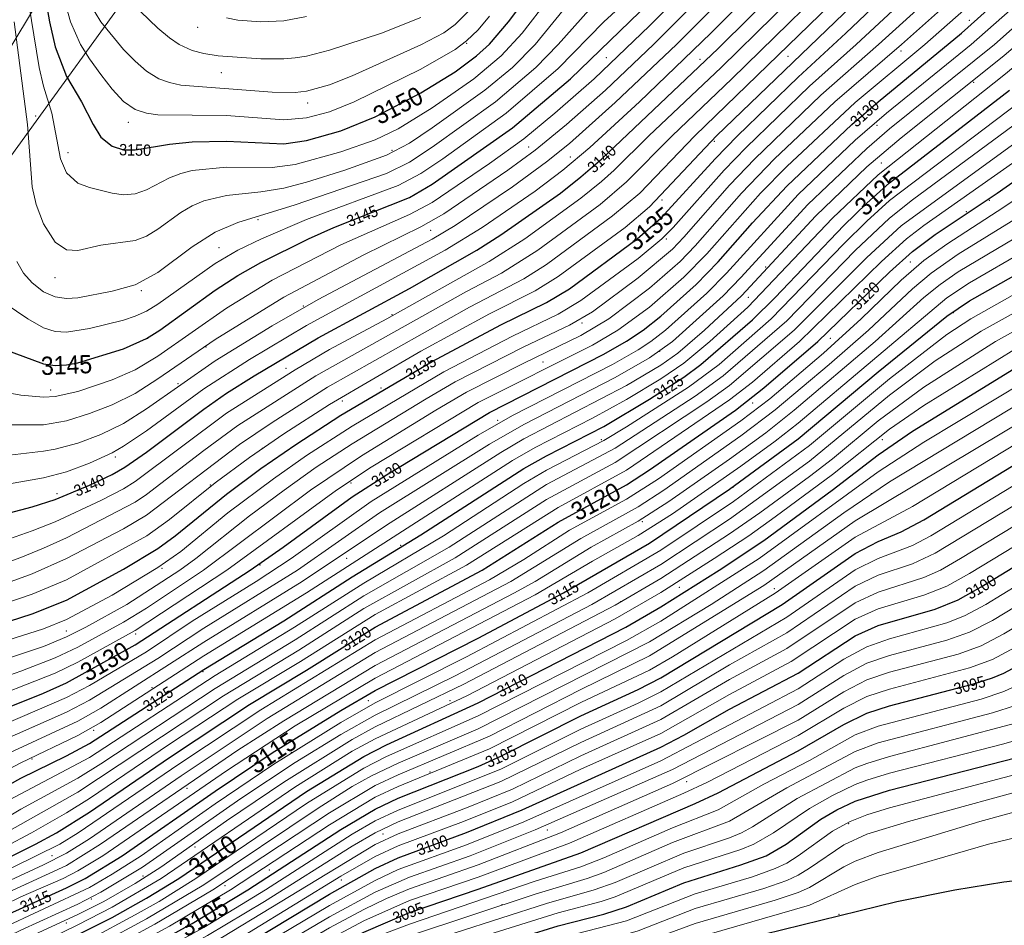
# Model space of a CAD drawing. Header units: metres. Extents: x 295850 to 310263, y 8095845 to 8104014.
# Tile 23 of 77: x 296282 to 296412, y 8096172 to 8096291. Entities that reach past the tile are written whole.
import ezdxf
from ezdxf.enums import TextEntityAlignment as Align

# ---------------------------------------------------------------- set-up
doc = ezdxf.new("R2010")
doc.units = ezdxf.units.M
for name, color, linetype, lineweight in [('C-TOPO-MAJR', 33, 'Continuous', 25), ('C-TOPO-MINR', 253, 'Continuous', 13), ('C-TOPO-PNTS', 8, 'Continuous', 9), ('C-TOPO-TEXT', 33, 'Continuous', 13), ('C-TOPO-TEXT-500', 33, 'Continuous', 13), ('RELIEVE_LIMITE', 6, 'Continuous', 18), ('VIA_BORDE', 8, 'Continuous', 18)]:
    doc.layers.add(name, color=color, linetype=linetype, lineweight=lineweight)
doc.styles.add('ARIAL', font='arial.ttf')

# ---------------------------------------------------------------- blocks, each defined once
blk = doc.blocks.new('PUNTOS_TOPOGRAFICOS')
at = {"layer": 'C-TOPO-PNTS'}
for p in [(296406.947, 8096291.089, 3130.376), (296305.679, 8096290.168, 3153.704), (296341.01, 8096288.066, 3151.154), (296397.973, 8096287.074, 3131.75), (296359.336, 8096286.177, 3144.501), (296371.617, 8096285.988, 3140.34), (296383.142, 8096286.366, 3136.53), (296308.797, 8096284.217, 3152.616), (296407.514, 8096282.965, 3126.892), (296320.133, 8096280.249, 3151.85), (296284.425, 8096278.549, 3148.474), (296296.611, 8096277.699, 3150.804), (296394.855, 8096277.297, 3128.722), (296373.506, 8096275.219, 3135.88), (296288.676, 8096273.731, 3149.51), (296331.185, 8096274.014, 3148.375), (296349.134, 8096274.463, 3143.41), (296354.613, 8096273.141, 3141.366), (296395.422, 8096272.385, 3126.452), (296366.61, 8096267.496, 3135.899), (296409.592, 8096267.473, 3119.864), (296389.943, 8096265.961, 3125.974), (296406.569, 8096265.961, 3120.028), (296313.615, 8096264.946, 3146.936), (296336.286, 8096263.529, 3142.586), (296367.177, 8096262.395, 3133.97), (296308.513, 8096261.262, 3146.538), (296380.213, 8096258.711, 3127.2), (296399.201, 8096259.349, 3119.384), (296286.975, 8096257.294, 3147.824), (296298.311, 8096255.594, 3147.04), (296377.946, 8096254.743, 3126.712), (296319.566, 8096253.61, 3142.17), (296331.185, 8096252.476, 3139.138), (296404.869, 8096252.736, 3114.812), (296356.124, 8096251.343, 3132.924), (296299.161, 8096249.359, 3145.208), (296388.715, 8096249.359, 3119.542), (296306.813, 8096248.225, 3143.006), (296366.327, 8096247.658, 3128.26), (296317.299, 8096245.391, 3139.38), (296351.023, 8096246.241, 3131.51), (296303.129, 8096243.407, 3142.13), (296329.768, 8096242.841, 3135.19), (296286.408, 8096242.557, 3144.454), (296324.667, 8096241.14, 3135.758), (296378.513, 8096240.857, 3119.636), (296345.072, 8096238.59, 3129.228), (296314.181, 8096234.906, 3136), (296358.675, 8096236.039, 3124.236), (296395.517, 8096236.039, 3110.57), (296294.91, 8096233.772, 3140.937), (296307.38, 8096230.088, 3136.076), (296325.801, 8096230.371, 3130.834), (296375.962, 8096229.804, 3114.994), (296287.259, 8096228.954, 3140.372), (296394.1, 8096228.954, 3107.872), (296364.059, 8096225.27, 3116.884), (296332.319, 8096222.153, 3125.247), (296313.898, 8096219.602, 3130.054), (296325.234, 8096220.452, 3126.758), (296301.026, 8096219.156, 3134.044), (296368.899, 8096216.635, 3110.572), (296381.347, 8096216.485, 3106.362), (296361.225, 8096214.784, 3112.09), (296288.485, 8096210.914, 3133.604), (296297.554, 8096210.536, 3130.942), (296317.179, 8096210.654, 3124.114), (296306.41, 8096205.583, 3124.906), (296299.71, 8096203.484, 3126.166), (296328.09, 8096201.757, 3114.44), (296338.819, 8096201.783, 3111.293), (296292.075, 8096197.878, 3125.928), (296317.99, 8096194.982, 3114.038), (296283.982, 8096194.132, 3125.88), (296336.167, 8096192.405, 3106.102), (296369.851, 8096191.156, 3096.658), (296304.285, 8096190.279, 3116.762), (296351.572, 8096184.78, 3097.584), (296391.106, 8096185.63, 3088.634), (296330.003, 8096184.275, 3102.394), (296305.348, 8096182.574, 3111.812), (296286.596, 8096181.441, 3118.718), (296315.125, 8096179.551, 3105.644), (296298.546, 8096178.749, 3112.396), (296320.54, 8096179.253, 3103.044), (296324.571, 8096178.229, 3100.578), (296309.268, 8096177.473, 3106.752), (296291.744, 8096175.72, 3113.018), (296345.621, 8096175.002, 3093.054), (296389.831, 8096173.727, 3084.848), (296288.485, 8096172.561, 3111.768)]:
    blk.add_point(p, dxfattribs=at)
blk = doc.blocks.new('CURVAS_NIVEL')
at = {"layer": 'C-TOPO-MAJR'}
for points, elevation in [([(296241.28, 8096106.42), (296255.49, 8096113.83), (296264.49, 8096118.87), (296274.99, 8096125.43), (296288.49, 8096134.52), (296294.49, 8096138.38), (296309.31, 8096146.92), (296319.99, 8096152.54), (296331.99, 8096157.99), (296334.99, 8096158.96), (296355.99, 8096164.65), (296364.99, 8096166.62), (296372.49, 8096169.07), (296379.99, 8096171.12), (296397.44, 8096175.42), (296405.05, 8096176.92), (296411.49, 8096177.98), (296414.49, 8096178.35)], 3085), ([(296231.79, 8096109.42), (296249.49, 8096118.44), (296258.49, 8096123.26), (296272.29, 8096131.92), (296286.99, 8096142.24), (296289.99, 8096144.14), (296292.37, 8096145.42), (296298.99, 8096148.55), (296328.99, 8096164.67), (296330.49, 8096165.29), (296333.49, 8096166.29), (296339.49, 8096168.01), (296352.99, 8096172.23), (296358.99, 8096173.76), (296361.99, 8096174.72), (296369.49, 8096177.86), (296376.99, 8096180.2), (296380.3, 8096181.42), (296382.9, 8096182.92), (296387.49, 8096186.2), (296389.58, 8096187.42), (296391.99, 8096188.57), (296396.49, 8096190.01), (296412.99, 8096194.29)], 3090), ([(296279.49, 8096144.98), (296285.17, 8096148.42), (296289.99, 8096151.1), (296302.36, 8096157.42), (296310.99, 8096162.03), (296324.49, 8096169.82), (296327.49, 8096171.39), (296333.49, 8096173.98), (296342.49, 8096177.02), (296355.99, 8096181.8), (296370.99, 8096188.27), (296373.99, 8096189.67), (296384.49, 8096195.17), (296390.49, 8096198.65), (296393.49, 8096200.12), (296396.49, 8096201.08), (296407.36, 8096203.92), (296409.99, 8096204.76), (296411.49, 8096205.39), (296414.33, 8096206.92)], 3095), ([(296278.53, 8096151.42), (296286.99, 8096156.17), (296298.06, 8096161.92), (296307.99, 8096167.33), (296322.99, 8096176.35), (296328.99, 8096179.75), (296331.99, 8096181.15), (296340.99, 8096184.46), (296348.3, 8096187.42), (296366.49, 8096195.67), (296369.49, 8096197.23), (296375.49, 8096200.64), (296384.49, 8096205.39), (296391.99, 8096210.29), (296394.99, 8096211.64), (296402.49, 8096213.8), (296405.49, 8096215.03), (296408.49, 8096216.71), (296421.99, 8096224.94)], 3100), ([(296277.99, 8096158.03), (296283.99, 8096161.3), (296294.49, 8096166.73), (296304.99, 8096172.51), (296312.29, 8096176.92), (296324.49, 8096184.87), (296328.99, 8096187.54), (296331.99, 8096188.96), (296342.49, 8096193.15), (296345.49, 8096194.47), (296355.99, 8096199.78), (296363.49, 8096203.23), (296366.49, 8096204.79), (296382.38, 8096214.42), (296391.99, 8096221.11), (296394.99, 8096222.66), (296397.99, 8096223.93), (296400.99, 8096225.51), (296422.19, 8096238.42)], 3105), ([(296210.49, 8096129.43), (296217.99, 8096133.5), (296232.99, 8096140.71), (296250.99, 8096149.89), (296268.99, 8096160.05), (296279.49, 8096165.8), (296294.49, 8096173.32), (296298.99, 8096175.84), (296303.21, 8096178.42), (296319.99, 8096189.86), (296327.49, 8096194.44), (296330.49, 8096195.96), (296342.49, 8096201.47), (296361.86, 8096211.42), (296366.49, 8096214.09), (296374.15, 8096218.92), (296379.99, 8096222.82), (296388.97, 8096229.42), (296394.99, 8096234.07), (296399.49, 8096237.15), (296414.49, 8096246.39)], 3110), ([(296210.49, 8096137.82), (296229.99, 8096147.27), (296249.49, 8096157.1), (296258.31, 8096161.92), (296268.99, 8096167.3), (296279.49, 8096173.13), (296288.49, 8096177.18), (296290.94, 8096178.42), (296295.78, 8096181.42), (296307.99, 8096189.91), (296315.48, 8096194.92), (296324.49, 8096200.49), (296328.99, 8096203.09), (296342.49, 8096210), (296353.69, 8096215.92), (296364.99, 8096222.47), (296375.49, 8096229.53), (296384.49, 8096236.15), (296394.99, 8096244.96), (296403.99, 8096252.25), (296406.99, 8096254.25), (296414.49, 8096258.52)], 3115), ([(296274.99, 8096178.2), (296284.43, 8096182.92), (296287.16, 8096184.42), (296291.49, 8096187.15), (296301.99, 8096194.32), (296312.49, 8096201.26), (296319.99, 8096205.78), (296328.99, 8096211.43), (296343.05, 8096218.92), (296352.99, 8096225.19), (296361.99, 8096230.13), (296364.99, 8096232.08), (296376.26, 8096239.92), (296379.99, 8096242.83), (296387.07, 8096248.92), (296396.49, 8096258.04), (296399.49, 8096260.73), (296402.49, 8096262.97), (296410.61, 8096268.42), (296418.99, 8096274.3)], 3120), ([(296277.99, 8096189.1), (296282.49, 8096191.6), (296288.49, 8096194.53), (296291.49, 8096196.14), (296306.49, 8096205.87), (296316.99, 8096212.27), (296325.99, 8096218.02), (296334.99, 8096223.53), (296348.49, 8096232.26), (296351.49, 8096233.93), (296358.99, 8096237.79), (296364.99, 8096241.36), (296369.49, 8096244.26), (296371.73, 8096245.92), (296378.49, 8096251.78), (296381.49, 8096254.72), (296390.49, 8096264.17), (296393.49, 8096267.09), (296396.49, 8096269.76), (296412.22, 8096281.92)], 3125), ([(296277.17, 8096199.42), (296285.49, 8096202.78), (296288.49, 8096204.12), (296297.49, 8096209.12), (296312.61, 8096218.92), (296316.94, 8096221.92), (296325.99, 8096228.54), (296330.49, 8096231.44), (296343.99, 8096239.63), (296358.99, 8096247.27), (296361.99, 8096248.98), (296364.14, 8096250.42), (296366.49, 8096252.26), (296371.11, 8096256.42), (296373.99, 8096259.38), (296378.49, 8096264.5), (296382.99, 8096269.33), (296391.54, 8096277.42), (296394.98, 8096280.42), (296405.94, 8096289.42), (296409.29, 8096292.42)], 3130), ([(296276.49, 8096210.75), (296283.99, 8096213.16), (296288.49, 8096214.96), (296295.99, 8096219.04), (296300.49, 8096221.74), (296302.76, 8096223.42), (296309.49, 8096228.89), (296313.99, 8096232.24), (296318.57, 8096235.42), (296324.49, 8096239.24), (296336.49, 8096246.32), (296345.49, 8096251.1), (296351.49, 8096254.04), (296354.49, 8096255.85), (296363.37, 8096262.42), (296366.49, 8096265.14), (296373.59, 8096272.92), (296376.53, 8096275.92), (296384.49, 8096283.64), (296390.75, 8096289.42), (296400.2, 8096298.42)], 3135), ([(296280.99, 8096226.45), (296283.99, 8096227.23), (296286.99, 8096228.2), (296291.49, 8096230.05), (296294.49, 8096231.46), (296296.16, 8096232.42), (296298.99, 8096234.4), (296306.49, 8096240.06), (296309.49, 8096242.13), (296313.12, 8096244.42), (296321.49, 8096249.43), (296333.49, 8096255.9), (296342.34, 8096260.92), (296345.49, 8096262.93), (296353.3, 8096268.42), (296355.99, 8096270.53), (296358.72, 8096272.92), (296373.99, 8096287.41), (296386.61, 8096299.92)], 3140), ([(296277.99, 8096248.77), (296285.49, 8096246), (296286.99, 8096245.79), (296288.49, 8096245.85), (296289.99, 8096246.13), (296295.99, 8096247.96), (296298.99, 8096249.32), (296300.75, 8096250.42), (296307.99, 8096255.67), (296310.99, 8096257.61), (296313.99, 8096259.3), (296320.25, 8096262.42), (296323.58, 8096263.92), (296333.49, 8096267.86), (296336.49, 8096269.57), (296346.99, 8096276.99), (296354.6, 8096283.42), (296364.99, 8096293.43)], 3145), ([(296284.94, 8096298.42), (296286.27, 8096290.92), (296286.99, 8096287.6), (296288.49, 8096283.72), (296290.44, 8096280.42), (296291.97, 8096277.42), (296292.99, 8096275.75), (296294.49, 8096274.58), (296295.99, 8096274.11), (296297.49, 8096274.08), (296301.99, 8096274.86), (296304.99, 8096275.13), (296309.49, 8096275.23), (296316.99, 8096274.9), (296319.99, 8096275.32), (296324.49, 8096276.61), (296328.99, 8096278.44), (296334.99, 8096281.56), (296339.49, 8096284.34), (296342.3, 8096286.42), (296343.99, 8096287.99), (296346.47, 8096290.92), (296351, 8096296.92)], 3150)]:
    blk.add_lwpolyline(points, dxfattribs=dict(at, elevation=elevation))
at = {"layer": 'C-TOPO-MINR'}
for points, elevation in [([(296240.49, 8096107.64), (296255.49, 8096115.38), (296263.59, 8096119.92), (296273.49, 8096126.11), (296279.49, 8096130.09), (296288.49, 8096136.32), (296295.82, 8096140.92), (296301.99, 8096144.17), (296309.34, 8096148.42), (296315.49, 8096151.69), (296321.49, 8096154.74), (296330.49, 8096158.99), (296334.67, 8096160.42), (296354.49, 8096165.93), (296364.99, 8096168.41), (296372.49, 8096171.04), (296385.99, 8096174.94), (296391.99, 8096177.64), (296394.99, 8096178.72), (296409.49, 8096182.92), (296415.99, 8096184.5)], 3086), ([(296237.99, 8096107.92), (296253.99, 8096116.14), (296258.49, 8096118.55), (296262.99, 8096121.16), (296274.99, 8096128.74), (296288.49, 8096138.09), (296292.99, 8096140.98), (296295.59, 8096142.42), (296300.49, 8096144.86), (296307.99, 8096149.13), (296315.49, 8096153.14), (296330.49, 8096160.6), (296333.49, 8096161.64), (296354.49, 8096167.61), (296363.49, 8096169.74), (296370.99, 8096172.52), (296381.49, 8096175.59), (296384.49, 8096176.59), (296385.99, 8096177.26), (296390.49, 8096179.95), (296391.99, 8096180.71), (296394.99, 8096181.85), (296408.33, 8096185.92), (296423.49, 8096190.05)], 3087), ([(296237.49, 8096109.26), (296252.49, 8096116.9), (296261.49, 8096121.85), (296274.99, 8096130.4), (296288.49, 8096139.86), (296292.58, 8096142.42), (296300.49, 8096146.36), (296309.53, 8096151.42), (296328.99, 8096161.54), (296330.49, 8096162.19), (296333.49, 8096163.19), (296340.99, 8096165.27), (296354.49, 8096169.29), (296360.49, 8096170.69), (296363.49, 8096171.56), (296370.99, 8096174.48), (296379.99, 8096177.13), (296382.99, 8096178.16), (296384.49, 8096178.87), (296385.99, 8096179.76), (296390.49, 8096182.84), (296393.49, 8096184.23), (296398.98, 8096185.92), (296417.49, 8096191)], 3088), ([(296234.78, 8096109.42), (296250.99, 8096117.67), (296259.99, 8096122.55), (296273.49, 8096131.07), (296287.52, 8096140.92), (296291.49, 8096143.43), (296298.99, 8096147.06), (296309.49, 8096152.82), (296328.99, 8096163.12), (296331.99, 8096164.28), (296340.99, 8096166.87), (296352.99, 8096170.54), (296361.99, 8096172.87), (296370.99, 8096176.43), (296378.49, 8096178.66), (296381.49, 8096179.72), (296382.99, 8096180.45), (296384.49, 8096181.38), (296388.99, 8096184.64), (296391.31, 8096185.92), (296393.49, 8096186.8), (296396.49, 8096187.71), (296415.99, 8096192.88)], 3089), ([(296271.99, 8096133.35), (296284.86, 8096142.42), (296289.6, 8096145.42), (296298.99, 8096150.03), (296316.99, 8096159.64), (296327.49, 8096165.46), (296328.99, 8096166.18), (296331.99, 8096167.34), (296352.99, 8096173.92), (296358.65, 8096175.42), (296360.49, 8096176.03), (296369.49, 8096179.81), (296376.99, 8096182.24), (296378.67, 8096182.92), (296381.27, 8096184.42), (296385.99, 8096187.63), (296388.99, 8096189.31), (296391.99, 8096190.77), (296393.49, 8096191.35), (296396.49, 8096192.24), (296411.49, 8096196.11), (296414.49, 8096197)], 3091), ([(296270.49, 8096133.97), (296282.51, 8096142.42), (296288.49, 8096146.22), (296291.49, 8096147.83), (296297.49, 8096150.71), (296307.99, 8096156.24), (296316.99, 8096161.06), (296327.49, 8096166.96), (296330.49, 8096168.3), (296333.49, 8096169.36), (296351.49, 8096175.16), (296357.73, 8096176.92), (296360.49, 8096177.92), (296369.49, 8096181.76), (296375.49, 8096183.78), (296377.05, 8096184.42), (296378.49, 8096185.19), (296384.37, 8096188.92), (296391.99, 8096192.94), (296393.49, 8096193.54), (296396.49, 8096194.45), (296412.99, 8096198.81)], 3092), ([(296223.99, 8096109.81), (296228.49, 8096112.35), (296255.49, 8096126.24), (296270.49, 8096135.54), (296280.2, 8096142.42), (296287.28, 8096146.92), (296289.99, 8096148.43), (296297.49, 8096152.15), (296312.49, 8096160.04), (296327.49, 8096168.44), (296330.49, 8096169.79), (296333.49, 8096170.9), (296349.99, 8096176.37), (296356.79, 8096178.42), (296358.99, 8096179.21), (296367.99, 8096183.13), (296375.49, 8096185.94), (296382.99, 8096190.31), (296391.99, 8096195.12), (296394.99, 8096196.24), (296409.99, 8096200.17), (296412.99, 8096201.16)], 3093), ([(296280.14, 8096143.92), (296285.49, 8096147.24), (296289.99, 8096149.77), (296303.49, 8096156.64), (296312.49, 8096161.44), (296324.49, 8096168.33), (296327.49, 8096169.92), (296330.49, 8096171.27), (296333.49, 8096172.44), (296349.99, 8096178.07), (296355.99, 8096179.96), (296358.99, 8096181.12), (296367.99, 8096185.08), (296373.99, 8096187.46), (296379.99, 8096190.81), (296385.99, 8096193.92), (296391.99, 8096197.29), (296394.99, 8096198.44), (296408.49, 8096201.99), (296411.49, 8096202.96), (296414.49, 8096204.39)], 3094), ([(296277.93, 8096145.42), (296282.83, 8096148.42), (296289.99, 8096152.43), (296301.99, 8096158.59), (296310.97, 8096163.42), (296322.99, 8096170.45), (296327.49, 8096172.86), (296333.49, 8096175.53), (296342.49, 8096178.61), (296354.49, 8096183.07), (296369.49, 8096189.63), (296372.49, 8096191.04), (296384.49, 8096197.2), (296390.49, 8096200.79), (296393.49, 8096202.31), (296396.49, 8096203.29), (296406.99, 8096206.07), (296409.99, 8096207.18), (296412.99, 8096208.78)], 3096), ([(296277.99, 8096146.9), (296282.49, 8096149.59), (296289.99, 8096153.76), (296300.49, 8096159.17), (296309.49, 8096164.01), (296322.99, 8096171.93), (296327.49, 8096174.35), (296330.49, 8096175.81), (296333.49, 8096177.07), (296342.49, 8096180.21), (296353.32, 8096184.42), (296367.99, 8096190.88), (296384.49, 8096199.23), (296390.49, 8096202.94), (296393.49, 8096204.49), (296396.49, 8096205.5), (296405.49, 8096207.89), (296408.49, 8096208.97), (296411.49, 8096210.54), (296421.99, 8096216.89)], 3097), ([(296280.7, 8096149.92), (296288.49, 8096154.3), (296300.31, 8096160.42), (296308.63, 8096164.92), (296322.99, 8096173.41), (296328.99, 8096176.62), (296333.49, 8096178.62), (296341.45, 8096181.42), (296349.99, 8096184.8), (296367.99, 8096192.75), (296384.49, 8096201.27), (296390.49, 8096205.09), (296393.49, 8096206.68), (296396.49, 8096207.7), (296403.99, 8096209.7), (296406.99, 8096210.76), (296409.99, 8096212.3), (296421.99, 8096219.58)], 3098), ([(296279.49, 8096150.6), (296286.99, 8096154.83), (296298.99, 8096161.07), (296307.99, 8096165.95), (296322.99, 8096174.88), (296328.99, 8096178.18), (296331.99, 8096179.59), (296340.99, 8096182.85), (296348.49, 8096185.85), (296366.49, 8096193.87), (296384.49, 8096203.32), (296390.49, 8096207.24), (296393.49, 8096208.86), (296396.49, 8096209.91), (296403.99, 8096211.99), (296406.31, 8096212.92), (296409.1, 8096214.42), (296421.99, 8096222.26)], 3099), ([(296277.99, 8096152.49), (296285.49, 8096156.7), (296297.49, 8096162.97), (296306.59, 8096167.92), (296312.49, 8096171.38), (296324.49, 8096178.72), (296328.99, 8096181.31), (296331.99, 8096182.72), (296340.59, 8096185.92), (296346.99, 8096188.51), (296355.99, 8096192.76), (296366.49, 8096197.48), (296375.49, 8096202.6), (296383.58, 8096206.92), (296391.99, 8096212.46), (296394.99, 8096213.84), (296400.99, 8096215.61), (296403.99, 8096216.81), (296406.99, 8096218.47), (296423.49, 8096228.49)], 3101), ([(296209.49, 8096115.42), (296214.2, 8096118.42), (296222.49, 8096123.08), (296247.99, 8096136.03), (296255.49, 8096140.07), (296262.03, 8096143.92), (296276.49, 8096153.01), (296284.33, 8096157.42), (296295.99, 8096163.51), (296306.49, 8096169.24), (296328.99, 8096182.88), (296331.99, 8096184.29), (296340.99, 8096187.69), (296346.99, 8096190.16), (296355.99, 8096194.52), (296366.49, 8096199.29), (296375.49, 8096204.54), (296382.99, 8096208.63), (296391.99, 8096214.63), (296394.99, 8096216.04), (296400.99, 8096217.95), (296403.16, 8096218.92), (296405.81, 8096220.42), (296423.49, 8096231.18)], 3102), ([(296211.99, 8096118.73), (296219.49, 8096123.06), (296246.49, 8096136.79), (296255.49, 8096141.59), (296259.99, 8096144.19), (296273.49, 8096152.63), (296277.99, 8096155.26), (296285.49, 8096159.4), (296297.49, 8096165.66), (296307.01, 8096170.92), (296314.47, 8096175.42), (296325.99, 8096182.69), (296328.99, 8096184.44), (296331.99, 8096185.85), (296345.49, 8096191.15), (296355.99, 8096196.28), (296366.49, 8096201.11), (296375.49, 8096206.46), (296382.99, 8096210.69), (296391.99, 8096216.79), (296394.99, 8096218.24), (296399.49, 8096219.75), (296402.49, 8096221.13), (296423.49, 8096233.86)], 3103), ([(296277.99, 8096156.64), (296284.89, 8096160.42), (296295.99, 8096166.2), (296306.49, 8096172), (296314.58, 8096176.92), (296325.99, 8096184.25), (296328.99, 8096185.99), (296331.99, 8096187.41), (296345.49, 8096192.8), (296355.99, 8096198.03), (296363.49, 8096201.44), (296366.49, 8096202.95), (296382.99, 8096212.75), (296391.99, 8096218.95), (296394.99, 8096220.44), (296399.49, 8096222.16), (296401.92, 8096223.42), (296423.49, 8096236.54)], 3104), ([(296208.06, 8096121.42), (296219.49, 8096127.9), (296234.49, 8096135.25), (296246.49, 8096141.39), (296255.49, 8096146.16), (296259.99, 8096148.75), (296270.49, 8096155.14), (296277.99, 8096159.41), (296283.99, 8096162.64), (296292.99, 8096167.26), (296301.99, 8096172.15), (296309.99, 8096176.92), (296322.99, 8096185.48), (296328.99, 8096189.09), (296331.99, 8096190.5), (296343.99, 8096195.45), (296355.99, 8096201.52), (296364.99, 8096205.8), (296367.99, 8096207.53), (296381.49, 8096215.87), (296391.99, 8096223.26), (296399.49, 8096227.26), (296421.99, 8096240.9)], 3106), ([(296187.99, 8096108.78), (296196.99, 8096115.88), (296201.49, 8096119.12), (296204.98, 8096121.42), (296218.39, 8096128.92), (296232.99, 8096136.04), (296253.99, 8096146.87), (296258.49, 8096149.39), (296269.36, 8096155.92), (296277.31, 8096160.42), (296282.89, 8096163.42), (296292.99, 8096168.58), (296300.09, 8096172.42), (296307.69, 8096176.92), (296322.99, 8096187.06), (296328.99, 8096190.63), (296331.99, 8096192.04), (296343.99, 8096197.13), (296355.99, 8096203.26), (296364.99, 8096207.64), (296379.99, 8096216.88), (296391.99, 8096225.39), (296423.49, 8096244.27)], 3107), ([(296210.49, 8096126.1), (296218.2, 8096130.42), (296234.49, 8096138.34), (296253.99, 8096148.39), (296268.99, 8096157.15), (296276.49, 8096161.37), (296282.49, 8096164.58), (296292.99, 8096169.89), (296298.99, 8096173.14), (296306.49, 8096177.61), (296321.49, 8096187.67), (296325.99, 8096190.49), (296328.53, 8096191.92), (296331.99, 8096193.57), (296342.49, 8096198.09), (296364.99, 8096209.48), (296373.07, 8096214.42), (296379.99, 8096218.85), (296390.49, 8096226.45), (296396.49, 8096230.49), (296418.99, 8096244.13)], 3108), ([(296210.49, 8096127.76), (296217.99, 8096131.91), (296232.99, 8096139.15), (296252.49, 8096149.13), (296276.49, 8096162.77), (296282.49, 8096165.96), (296291.49, 8096170.43), (296297.49, 8096173.64), (296300.63, 8096175.42), (296305.48, 8096178.42), (296319.99, 8096188.27), (296327.49, 8096192.9), (296330.49, 8096194.43), (296342.49, 8096199.78), (296361.99, 8096209.69), (296366.49, 8096212.23), (296379.39, 8096220.42), (296394.99, 8096231.81), (296400.99, 8096235.7), (296418.99, 8096246.56)], 3109), ([(296210.49, 8096131.1), (296217.99, 8096135.08), (296233.28, 8096142.42), (296250.9, 8096151.42), (296264.28, 8096158.92), (296279.49, 8096167.24), (296289.99, 8096172.33), (296294.49, 8096174.66), (296300.9, 8096178.42), (296318.43, 8096190.42), (296325.99, 8096195.13), (296328.99, 8096196.77), (296341, 8096202.42), (296360.49, 8096212.5), (296366.49, 8096215.96), (296373.49, 8096220.42), (296378.02, 8096223.42), (296381.49, 8096225.9), (296388.99, 8096231.47), (296396.49, 8096237.42), (296400.99, 8096240.51), (296412.99, 8096247.98)], 3111), ([(296279.49, 8096168.7), (296282.49, 8096170.22), (296289.99, 8096173.69), (296293.39, 8096175.42), (296297.49, 8096177.79), (296300.87, 8096179.92), (296309.49, 8096186), (296316.99, 8096191.06), (296325.99, 8096196.68), (296328.99, 8096198.32), (296340.61, 8096203.92), (296360.49, 8096214.3), (296366.49, 8096217.81), (296375.49, 8096223.68), (296379.47, 8096226.42), (296385.99, 8096231.21), (296388.99, 8096233.53), (296394.99, 8096238.5), (296400.99, 8096242.94), (296410.39, 8096248.92), (296421.21, 8096254.92)], 3112), ([(296210.49, 8096134.45), (296216.49, 8096137.51), (296232.99, 8096145.48), (296250.99, 8096154.67), (296258.56, 8096158.92), (296268.99, 8096164.4), (296279.49, 8096170.18), (296282.49, 8096171.66), (296289.99, 8096175.06), (296292.99, 8096176.61), (296298.47, 8096179.92), (296311.38, 8096188.92), (296318.49, 8096193.64), (296324.49, 8096197.34), (296328.99, 8096199.88), (296339.49, 8096205.05), (296357.44, 8096214.42), (296366.49, 8096219.67), (296375.49, 8096225.62), (296385.99, 8096233.23), (296396.49, 8096241.88), (296402.49, 8096246.38), (296408.49, 8096250.28), (296417.49, 8096255.28)], 3113), ([(296210.49, 8096136.13), (296231.49, 8096146.37), (296249.49, 8096155.49), (296259.99, 8096161.26), (296268.99, 8096165.85), (296279.49, 8096171.65), (296291.49, 8096177.24), (296294.49, 8096178.98), (296298.28, 8096181.42), (296307.99, 8096188.25), (296315.68, 8096193.42), (296324.49, 8096198.91), (296328.99, 8096201.47), (296340.99, 8096207.52), (296356.89, 8096215.92), (296366.49, 8096221.54), (296376, 8096227.92), (296385.99, 8096235.27), (296396.49, 8096244.05), (296403.99, 8096249.84), (296407.13, 8096251.92), (296415.99, 8096256.9)], 3114), ([(296278.16, 8096173.92), (296282.49, 8096176.01), (296288.04, 8096178.42), (296289.99, 8096179.42), (296293.26, 8096181.42), (296309.49, 8096192.58), (296318.49, 8096198.45), (296328.99, 8096204.74), (296349.99, 8096215.65), (296357.49, 8096220.08), (296363.49, 8096223.44), (296367.99, 8096226.32), (296376.99, 8096232.57), (296381.49, 8096235.86), (296384.49, 8096238.23), (296403.99, 8096254.67), (296406.99, 8096256.64), (296414.35, 8096260.92)], 3116), ([(296277.99, 8096175.31), (296288.49, 8096180.15), (296292.97, 8096182.92), (296310.99, 8096195.26), (296316.99, 8096199.14), (296328.99, 8096206.41), (296347.27, 8096215.92), (296349.99, 8096217.44), (296357.34, 8096221.92), (296363.49, 8096225.32), (296367.51, 8096227.92), (296375.49, 8096233.49), (296380.23, 8096236.92), (296383.99, 8096239.92), (296394.59, 8096248.92), (296400.99, 8096254.69), (296403.12, 8096256.42), (296405.49, 8096258.07), (296412.99, 8096262.56)], 3117), ([(296277.99, 8096176.78), (296285.49, 8096180.23), (296288.49, 8096181.75), (296291.49, 8096183.65), (296303.54, 8096191.92), (296314.81, 8096199.42), (296328.99, 8096208.08), (296346.78, 8096217.42), (296355.99, 8096223.08), (296363.49, 8096227.22), (296366.85, 8096229.42), (296376.99, 8096236.54), (296381.49, 8096239.95), (296388.55, 8096245.92), (296393.71, 8096250.42), (296399.49, 8096255.85), (296401.93, 8096257.92), (296405.49, 8096260.4), (296412.99, 8096265.05)], 3118), ([(296275.4, 8096176.92), (296287.61, 8096182.92), (296290.04, 8096184.42), (296303.22, 8096193.42), (296313.99, 8096200.55), (296328.99, 8096209.76), (296343.99, 8096217.65), (296348.49, 8096220.32), (296354.49, 8096224.14), (296361.99, 8096228.23), (296366.17, 8096230.92), (296376.99, 8096238.51), (296380.77, 8096241.42), (296387.81, 8096247.42), (296392.76, 8096251.92), (296397.99, 8096256.98), (296400.99, 8096259.58), (296403.99, 8096261.73), (296411.49, 8096266.56), (296418.99, 8096271.69)], 3119), ([(296273.49, 8096178.91), (296283.88, 8096184.42), (296288.49, 8096187.04), (296291.49, 8096188.92), (296301.99, 8096196.05), (296310.99, 8096201.96), (296319.21, 8096206.92), (296328.99, 8096213.1), (296340.99, 8096219.57), (296352.99, 8096227.14), (296361.99, 8096232.05), (296375.49, 8096241.26), (296378.49, 8096243.61), (296384.69, 8096248.92), (296395.41, 8096259.42), (296398.73, 8096262.42), (296400.99, 8096264.16), (296417.49, 8096275.78)], 3121), ([(296204.49, 8096150.13), (296217.99, 8096153.97), (296222.49, 8096155.63), (296238.96, 8096163.42), (296247.99, 8096167.39), (296262.99, 8096174.47), (296265.99, 8096176.02), (296273.49, 8096180.49), (296289.99, 8096189.77), (296309.1, 8096202.42), (296318.99, 8096208.42), (296327.49, 8096213.87), (296339.49, 8096220.53), (296351.49, 8096228.2), (296360.49, 8096233.04), (296372.49, 8096240.99), (296375.49, 8096243.15), (296383.99, 8096250.42), (296393.49, 8096259.95), (296397.99, 8096264.12), (296415.99, 8096277.22)], 3122), ([(296211.99, 8096154.81), (296217.99, 8096156.02), (296220.99, 8096156.88), (296225.49, 8096158.73), (296237.49, 8096164.4), (296247.99, 8096168.99), (296261.72, 8096175.42), (296265.99, 8096177.64), (296282.49, 8096187.55), (296289.99, 8096191.6), (296292.99, 8096193.46), (296307.99, 8096203.39), (296318.49, 8096209.77), (296327.49, 8096215.54), (296338.68, 8096221.92), (296351.49, 8096230.14), (296360.49, 8096234.93), (296370.99, 8096241.76), (296374.67, 8096244.42), (296382.99, 8096251.66), (296391.99, 8096260.86), (296396.49, 8096265.14), (296399.49, 8096267.54), (296414.49, 8096278.61)], 3123), ([(296280.99, 8096188.74), (296291.49, 8096194.31), (296307.99, 8096205.09), (296318.42, 8096211.42), (296327.49, 8096217.22), (296337.97, 8096223.42), (296348.49, 8096230.29), (296351.49, 8096232.05), (296358.99, 8096235.93), (296361.99, 8096237.72), (296370.11, 8096242.92), (296374.13, 8096245.92), (296380.97, 8096251.92), (296390.49, 8096261.75), (296393.49, 8096264.71), (296396.49, 8096267.45), (296413.56, 8096280.42)], 3124), ([(296277.99, 8096191.24), (296282.49, 8096193.63), (296289.99, 8096197.18), (296292.99, 8096198.89), (296306.49, 8096207.65), (296319.99, 8096215.94), (296346.99, 8096233.31), (296349.99, 8096235.03), (296357.49, 8096238.87), (296361.99, 8096241.33), (296366.49, 8096244.04), (296369.49, 8096246.1), (296372.92, 8096248.92), (296377.91, 8096253.42), (296388.99, 8096265.11), (296394.99, 8096270.81), (296411.49, 8096283.89), (296416.4, 8096287.92)], 3126), ([(296280.99, 8096194.94), (296289.99, 8096199.08), (296292.99, 8096200.78), (296306.49, 8096209.46), (296319.43, 8096217.42), (296330.49, 8096224.83), (296345.49, 8096234.37), (296348.49, 8096236.13), (296361.99, 8096243.15), (296366.49, 8096245.84), (296368.69, 8096247.42), (296372.22, 8096250.42), (296377.08, 8096254.92), (296386.83, 8096265.42), (296393.49, 8096271.85), (296397.99, 8096275.67), (296411.48, 8096286.42), (296417.49, 8096291.59)], 3127), ([(296279.75, 8096196.42), (296288.49, 8096200.26), (296291.49, 8096201.82), (296300.49, 8096207.32), (296306.49, 8096211.31), (296318.78, 8096218.92), (296329.58, 8096226.42), (296343.99, 8096235.46), (296348.49, 8096238.05), (296360.49, 8096244.21), (296364.99, 8096246.77), (296367.99, 8096248.92), (296374.64, 8096254.92), (296376.99, 8096257.34), (296385.76, 8096266.92), (296393.49, 8096274.27), (296396.49, 8096276.85), (296410.24, 8096287.92), (296415.35, 8096292.42)], 3128), ([(296278.5, 8096197.92), (296288.49, 8096202.18), (296291.49, 8096203.78), (296298.99, 8096208.19), (296304.99, 8096212.21), (296313.38, 8096217.42), (296317.95, 8096220.42), (296328.46, 8096227.92), (296342.49, 8096236.62), (296346.99, 8096239.22), (296360.12, 8096245.92), (296363.49, 8096247.83), (296365.16, 8096248.92), (296367.1, 8096250.42), (296372.49, 8096255.28), (296375.11, 8096257.92), (296384.49, 8096268.24), (296391.99, 8096275.35), (296396.09, 8096278.92), (296407.2, 8096287.92), (296412.32, 8096292.42)], 3129), ([(296276.49, 8096201.29), (296286.99, 8096205.38), (296289.99, 8096206.84), (296297.49, 8096210.99), (296309.52, 8096218.92), (296323.9, 8096229.42), (296328.45, 8096232.42), (296342.49, 8096240.93), (296357.49, 8096248.46), (296360.84, 8096250.42), (296364.99, 8096253.46), (296369.49, 8096257.37), (296372.49, 8096260.44), (296379.57, 8096268.42), (296382.99, 8096271.91), (296391.99, 8096280.32), (296401.11, 8096287.92), (296406.25, 8096292.42)], 3131), ([(296276.49, 8096203.53), (296282.49, 8096205.64), (296286.99, 8096207.38), (296289.99, 8096208.82), (296295.99, 8096212.08), (296298.99, 8096213.93), (296306.46, 8096218.92), (296320.5, 8096229.42), (296327.18, 8096233.92), (296336.94, 8096239.92), (296340.99, 8096242.27), (296348.49, 8096246.09), (296355.99, 8096249.71), (296359.66, 8096251.92), (296364.99, 8096255.94), (296368.99, 8096259.42), (296370.99, 8096261.51), (296377.06, 8096268.42), (296381.41, 8096272.92), (296389.31, 8096280.42), (296398.05, 8096287.92), (296404.76, 8096293.92)], 3132), ([(296276.49, 8096205.89), (296285.49, 8096208.89), (296288.49, 8096210.14), (296291.03, 8096211.42), (296296.4, 8096214.42), (296303.37, 8096218.92), (296305.44, 8096220.42), (296312.49, 8096226.03), (296317.07, 8096229.42), (296321.26, 8096232.42), (296325.99, 8096235.5), (296335.68, 8096241.42), (296339.49, 8096243.62), (296348.49, 8096248.22), (296354.49, 8096251.06), (296357.49, 8096252.83), (296363.49, 8096257.27), (296367.99, 8096261.06), (296369.49, 8096262.62), (296375.49, 8096269.45), (296378.79, 8096272.92), (296387.49, 8096281.29), (296395.05, 8096287.92), (296403.24, 8096295.42)], 3133), ([(296277.99, 8096208.83), (296285.49, 8096211.19), (296288.49, 8096212.43), (296294.49, 8096215.64), (296300.49, 8096219.24), (296303.49, 8096221.37), (296309.67, 8096226.42), (296315.67, 8096230.92), (296319.99, 8096233.97), (296325.99, 8096237.82), (296337.99, 8096244.97), (296346.99, 8096249.65), (296352.99, 8096252.51), (296355.99, 8096254.3), (296363.49, 8096259.85), (296366.59, 8096262.42), (296368.1, 8096263.92), (296374.78, 8096271.42), (296377.68, 8096274.42), (296385.99, 8096282.46), (296392.09, 8096287.92), (296401.72, 8096296.92)], 3134), ([(296276.49, 8096213.2), (296283.99, 8096215.74), (296288.49, 8096217.66), (296299.01, 8096223.42), (296301.99, 8096225.56), (296307.99, 8096230.38), (296312.49, 8096233.72), (296316.99, 8096236.81), (296322.99, 8096240.68), (296334.99, 8096247.68), (296343.99, 8096252.56), (296349.99, 8096255.59), (296352.99, 8096257.45), (296361.78, 8096263.92), (296364.99, 8096266.61), (296373.79, 8096275.92), (296397.15, 8096298.42)], 3136), ([(296276.49, 8096215.7), (296283.99, 8096218.41), (296288.49, 8096220.42), (296295.99, 8096224.35), (296298.99, 8096226.11), (296311.21, 8096235.42), (296315.49, 8096238.31), (296322.73, 8096242.92), (296341.38, 8096253.42), (296348.49, 8096257.16), (296351.49, 8096259.06), (296360.14, 8096265.42), (296363.72, 8096268.42), (296370.93, 8096275.92), (296394.13, 8096298.42)], 3137), ([(296276.49, 8096218.43), (296282.49, 8096220.58), (296285.49, 8096221.79), (296288.49, 8096223.17), (296297.49, 8096227.83), (296298.99, 8096228.84), (296306.49, 8096234.64), (296310.99, 8096237.91), (296321.21, 8096244.42), (296340.99, 8096255.51), (296345.57, 8096257.92), (296350.34, 8096260.92), (296358.51, 8096266.92), (296361.99, 8096269.88), (296367.94, 8096275.92), (296375.78, 8096283.42), (296392.64, 8096299.92)], 3138), ([(296280.99, 8096223.04), (296283.99, 8096224.06), (296286.99, 8096225.26), (296292.99, 8096228.07), (296295.99, 8096229.6), (296297.49, 8096230.54), (296309.49, 8096239.51), (296318.49, 8096245.21), (296322.99, 8096247.87), (296330.54, 8096251.92), (296343.96, 8096259.42), (296348.65, 8096262.42), (296355.99, 8096267.74), (296358.71, 8096269.92), (296360.35, 8096271.42), (296364.89, 8096275.92), (296374.4, 8096284.92), (296388.12, 8096298.42)], 3139), ([(296274.99, 8096229.19), (296285.49, 8096231.04), (296288.49, 8096231.83), (296291.49, 8096232.94), (296294.49, 8096234.32), (296295.99, 8096235.17), (296298.99, 8096237.21), (296306.49, 8096242.73), (296312.49, 8096246.58), (296319.99, 8096251.03), (296338.18, 8096260.92), (296343.04, 8096263.92), (296349.99, 8096268.69), (296353.63, 8096271.42), (296357.15, 8096274.42), (296363.66, 8096280.42), (296373.05, 8096289.42), (296402.91, 8096319.42)], 3141), ([(296277.99, 8096233.65), (296285.49, 8096234.54), (296286.99, 8096234.78), (296289.99, 8096235.6), (296292.99, 8096236.73), (296295.99, 8096238.17), (296298.99, 8096240.08), (296307.99, 8096246.39), (296315.49, 8096251), (296321.49, 8096254.43), (296336.49, 8096262.37), (296339.49, 8096264.17), (296346.99, 8096269.24), (296351.49, 8096272.5), (296354.49, 8096274.94), (296360.49, 8096280.3), (296368.54, 8096287.92), (296399.96, 8096319.42)], 3142), ([(296279.49, 8096237.97), (296285.49, 8096238.01), (296288.49, 8096238.51), (296291.49, 8096239.46), (296294.49, 8096240.6), (296297.49, 8096242.09), (296300.49, 8096244.03), (296307.99, 8096249.2), (296316.99, 8096254.76), (296327.49, 8096260.3), (296334.99, 8096263.97), (296337.99, 8096265.7), (296346.38, 8096271.42), (296349.99, 8096274.05), (296354.08, 8096277.42), (296359.2, 8096281.92), (296365.53, 8096287.92), (296392.44, 8096314.92)], 3143), ([(296276.73, 8096242.92), (296282.49, 8096241.88), (296285.49, 8096241.62), (296286.99, 8096241.72), (296289.99, 8096242.38), (296294.49, 8096243.89), (296297.49, 8096245.22), (296300.49, 8096247), (296309.49, 8096253.32), (296315.49, 8096257), (296324.49, 8096261.63), (296333.49, 8096265.59), (296336.49, 8096267.18), (296343.99, 8096272.29), (296348.49, 8096275.55), (296352.58, 8096278.92), (296357.74, 8096283.42), (296364.99, 8096290.39), (296389.43, 8096314.92)], 3144), ([(296278.91, 8096254.92), (296283.41, 8096251.92), (296285.49, 8096250.74), (296286.99, 8096250.26), (296288.49, 8096250.15), (296291.49, 8096250.66), (296295.99, 8096251.75), (296297.49, 8096252.24), (296298.99, 8096252.92), (296300.49, 8096253.83), (296307.99, 8096259.17), (296310.99, 8096260.94), (296314.06, 8096262.42), (296319.99, 8096264.95), (296331.99, 8096269.41), (296334.99, 8096271), (296337.86, 8096272.92), (296346.16, 8096278.92), (296352.99, 8096284.78), (296358.99, 8096290.9), (296363.49, 8096295.06)], 3146), ([(296281.98, 8096259.42), (296282.85, 8096257.92), (296283.99, 8096256.62), (296285.49, 8096255.46), (296286.99, 8096254.78), (296288.49, 8096254.56), (296289.99, 8096254.66), (296294.49, 8096255.54), (296297.49, 8096256.36), (296300.49, 8096257.97), (296304.99, 8096261.37), (296307.99, 8096263.29), (296310.99, 8096264.55), (296318.49, 8096266.89), (296330.49, 8096271.01), (296333.49, 8096272.48), (296336.49, 8096274.43), (296344.78, 8096280.42), (296350.08, 8096284.92), (296353.02, 8096287.92), (296357.01, 8096292.42)], 3147), ([(296281.64, 8096290.92), (296283.36, 8096277.42), (296283.99, 8096269.25), (296284.53, 8096266.92), (296285.49, 8096264.36), (296286.99, 8096261.98), (296288.49, 8096260.97), (296289.99, 8096260.87), (296292.99, 8096261.56), (296297.49, 8096262.21), (296298.99, 8096262.77), (296300.49, 8096263.67), (296303.49, 8096265.86), (296304.99, 8096266.75), (296306.49, 8096267.38), (296309.49, 8096268.12), (296313.99, 8096268.58), (296316.99, 8096269.07), (296319.99, 8096269.86), (296325, 8096271.42), (296330.49, 8096273.39), (296333.49, 8096274.99), (296336.49, 8096276.97), (296343.39, 8096281.92), (296347.01, 8096284.92), (296350, 8096287.92), (296353.64, 8096292.42)], 3148), ([(296283.21, 8096295.42), (296284.92, 8096284.92), (296285.49, 8096282.45), (296286.58, 8096278.92), (296287.72, 8096272.92), (296288.49, 8096271.07), (296289.99, 8096269.71), (296291.49, 8096269.14), (296294.49, 8096268.39), (296295.99, 8096268.18), (296297.49, 8096268.3), (296298.99, 8096268.84), (296301.99, 8096270.43), (296303.49, 8096271), (296304.99, 8096271.38), (296309.49, 8096271.8), (296315.49, 8096271.77), (296318.49, 8096272.17), (296324.49, 8096273.83), (296328.99, 8096275.41), (296331.99, 8096276.86), (296336.49, 8096279.63), (296341.95, 8096283.42), (296345.53, 8096286.42), (296348.28, 8096289.42), (296351.72, 8096293.92)], 3149), ([(296288.18, 8096293.92), (296289.01, 8096290.92), (296290.32, 8096287.92), (296291.49, 8096286.04), (296292.99, 8096283.99), (296294.49, 8096282.08), (296295.99, 8096280.43), (296297.49, 8096279.4), (296298.99, 8096278.9), (296300.49, 8096278.7), (296309.49, 8096278.62), (296316.99, 8096278.05), (296319.99, 8096278.29), (296322.99, 8096279.1), (296326.23, 8096280.42), (296334.99, 8096284.67), (296339.49, 8096287.25), (296340.99, 8096288.39), (296342.49, 8096289.85), (296343.99, 8096291.64)], 3151), ([(296291.49, 8096293.34), (296292.99, 8096290.91), (296295.99, 8096287.29), (296297.49, 8096285.74), (296298.99, 8096284.42), (296300.62, 8096283.42), (296301.99, 8096282.92), (296303.49, 8096282.59), (296315.49, 8096281.65), (296318.49, 8096281.61), (296319.99, 8096281.78), (296322.99, 8096282.64), (296325.99, 8096283.83), (296334.99, 8096287.89), (296337.99, 8096289.48), (296339.49, 8096290.56), (296341.36, 8096292.42)], 3152), ([(296295.99, 8096294.46), (296300.49, 8096290.05), (296301.99, 8096288.79), (296303.29, 8096287.92), (296304.99, 8096287.16), (296306.49, 8096286.74), (296308.4, 8096286.42), (296313.99, 8096286.04), (296316.99, 8096286.05), (296318.49, 8096286.17), (296319.99, 8096286.41), (296322.99, 8096287.18), (296329.84, 8096289.42), (296334.99, 8096291.46)], 3153), ([(296309.49, 8096291.41), (296310.99, 8096291.13), (296313.99, 8096290.91), (296316.99, 8096291.04), (296319.99, 8096291.59)], 3154)]:
    blk.add_lwpolyline(points, dxfattribs=dict(at, elevation=elevation))
at = {"layer": 'C-TOPO-TEXT', "style": 'ARIAL', "width": 0.9}
for s, rotation, p in [('3150', 27.0539, (296331.99, 8096279.93)), ('3125', 42.6479, (296394.94, 8096268.42)), ('3135', 39.3696, (296364.99, 8096263.75)), ('3145', 2.4033, (296288.49, 8096245.85)), ('3120', 27.5706, (296357.93, 8096227.92)), ('3130', 30.1754, (296293.54, 8096206.92)), ('3115', 33.4781, (296315.48, 8096194.92)), ('3110', 34.434, (296307.67, 8096181.42)), ('3105', 30.4221, (296306.49, 8096173.39))]:
    blk.add_text(s, height=2.4, rotation=rotation, dxfattribs=at).set_placement(p, align=Align.MIDDLE_CENTER)
at = {"layer": 'C-TOPO-TEXT-500', "style": 'ARIAL', "width": 0.9}
for s, rotation, p in [('3130', 41.6015, (296393.21, 8096278.92)), ('3150', -1.2983, (296297.49, 8096274.08)), ('3140', 42.515, (296358.72, 8096272.92)), ('3145', 21.7873, (296327.29, 8096265.42)), ('3120', 44.5288, (296393.32, 8096254.92)), ('3135', 30.1437, (296334.99, 8096245.48)), ('3125', 32.5384, (296367.46, 8096242.92)), ('3130', 31.8098, (296330.49, 8096231.44)), ('3140', 23.4979, (296291.49, 8096230.05)), ('3100', 30.5567, (296408.49, 8096216.71)), ('3115', 29.0192, (296353.69, 8096215.92)), ('3120', 31.7899, (296326.49, 8096209.92)), ('3110', 27.4243, (296346.99, 8096203.79)), ('3095', 14.932, (296406.99, 8096203.81)), ('3125', 33.1789, (296300.49, 8096201.99)), ('3105', 24.5659, (296345.49, 8096194.47)), ('3100', 19.4867, (296336.49, 8096182.81)), ('3115', 23.4403, (296284.43, 8096175.42)), ('3095', 21.2141, (296333.34, 8096173.92))]:
    blk.add_text(s, height=1.5, rotation=rotation, dxfattribs=at).set_placement(p, align=Align.MIDDLE_CENTER)

msp = doc.modelspace()

# ---------------------------------------------------------------- linework, layer by layer
at = {"layer": 'RELIEVE_LIMITE'}
msp.add_lwpolyline([(296115.65, 8096366.01), (296176.97, 8096325.37), (296108.69, 8096234.14), (296106.18, 8096184.14), (296077.64, 8096132.8), (296066.78, 8096089.62), (296027.77, 8096057.44), (296056.25, 8096026.73), (296130.24, 8096093.04), (296162.96, 8096140.44), (296205.7, 8096196.48), (296276.91, 8096267.41), (296355.03, 8096375.38), (296177.49, 8096464.04)], close=True, dxfattribs=at)
at = {"layer": 'VIA_BORDE'}
msp.add_lwpolyline([(296284.83, 8096293.66), (296272.06, 8096272.48), (296257.44, 8096253.09), (296254.04, 8096254.74), (296234.27, 8096231.25), (296232.28, 8096232.73), (296227.02, 8096222.08), (296223.17, 8096221.58), (296200.01, 8096198.55), (296199.17, 8096199.04), (296190.38, 8096183.02), (296185.61, 8096185.35), (296165.06, 8096144.24), (296158.82, 8096147.34), (296142.05, 8096113.62), (296142.05, 8096113.62), (296138.46, 8096106.41)], dxfattribs=at)

# ---------------------------------------------------------------- block references
at = {"layer": 'C-TOPO-MAJR'}
msp.add_blockref('CURVAS_NIVEL', (0, 0), dxfattribs=at)
at = {"layer": 'C-TOPO-PNTS'}
msp.add_blockref('PUNTOS_TOPOGRAFICOS', (0, 0), dxfattribs=at)

doc.saveas('drawing.dxf')
